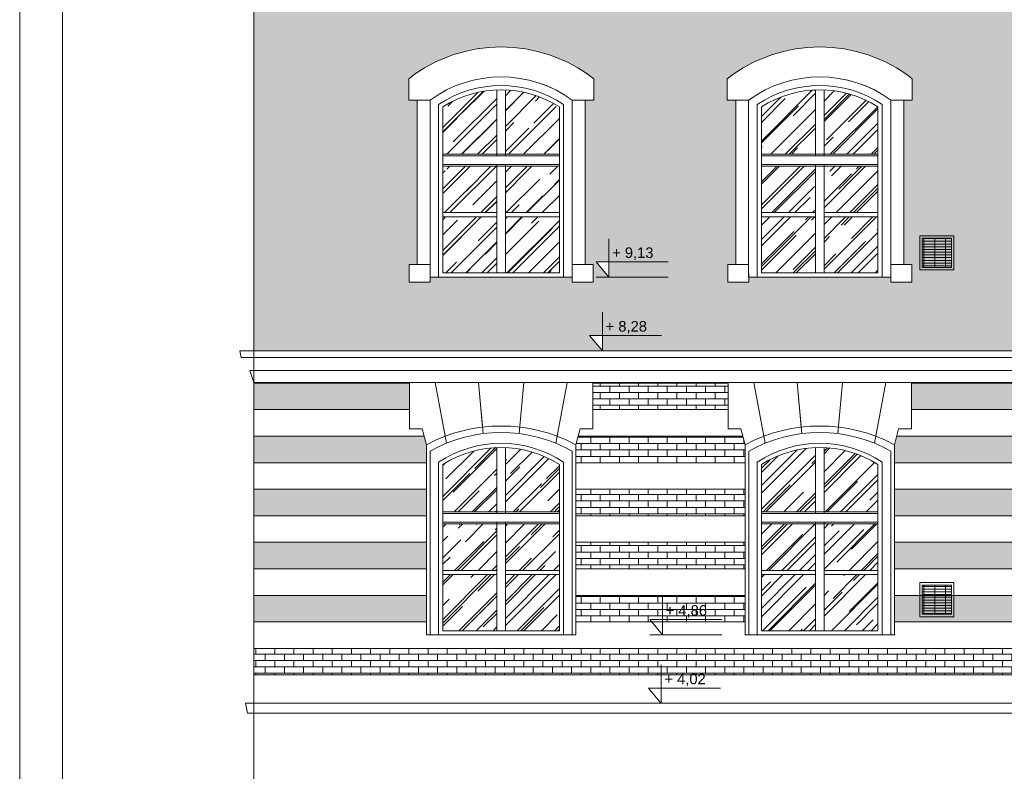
# Model space of a CAD drawing. Header units: millimetres. Extents: x -5254 to 173417, y -28809 to -6400.
# Tile 173 of 256: x 128926 to 130076, y -19463 to -18585. Entities that reach past the tile are written whole.
import ezdxf

# ---------------------------------------------------------------- set-up
doc = ezdxf.new("R2010")
doc.units = ezdxf.units.MM
for name, color, linetype, lineweight in [('mre_cegła', 7, 'Continuous', 5), ('mre_cienkie', 7, 'Continuous', 9), ('mre_drewno', 7, 'Continuous', 9), ('mre_koty', 7, 'Continuous', 13), ('mre_szyby', 7, 'Continuous', 13), ('mre_tabela', 7, 'Continuous', 20), ('mre_wentylacja', 7, 'Continuous', 9), ('mre_ściany', 7, 'Continuous', 20)]:
    doc.layers.add(name, color=color, linetype=linetype, lineweight=lineweight)
doc.styles.add('TABELKA', font='arial.ttf')
pattern_1 = [(0, (103653.629, -20518.6184), (0, 7.451598), []), (90, (103653.629, -20518.618), (-11.176, 7.451598), [7.451598, -7.451598])]
pattern_2 = [(0, (153337.4014, -7934.8488), (0, 3.175), []), (90, (153337.401, -7934.849), (-12.7, 8e-16), [])]

# ---------------------------------------------------------------- blocks, each defined once
blk = doc.blocks.new('KOTA')
at = {"color": 0}
for p, q in [((0, 0), (0, 50)), ((-16.6, 20), (76.8, 20)), ((-16.6, 20), (0, 0))]:
    blk.add_line(p, q, dxfattribs=at)
at = {"color": 0, "style": 'TABELKA', "flags": 4}
blk.add_attdef('POZIOM', (1.4, 25), '', height=13.7, rotation=360, dxfattribs=at)

msp = doc.modelspace()

# ---------------------------------------------------------------- hatches: boundary and pattern name
at = {"layer": 'mre_cegła'}
h = msp.add_hatch(dxfattribs=at)
h.set_pattern_fill('AR-BRSTD', color=256, scale=0.11)
h.set_pattern_definition(pattern_1)
h.paths.add_polyline_path([(130361.99, -18464.55), (129199.99, -18464.55), (129199.99, -18972.05), (129606.8, -18972.05), (129591.89, -18954.05), (129606.8, -18954.05), (129606.8, -18972.05), (130361.99, -18972.05)])
h.paths.add_polyline_path([(129968.58, -18654.19), (129968.58, -18679.16), (129958.58, -18679.16), (129958.58, -18871.05), (129968.08, -18871.05), (129968.08, -18892.05), (129943.58, -18892.05), (129943.58, -18886.05), (129933.49, -18886.05), (129928.49, -18886.05), (129792.49, -18886.05), (129787.58, -18886.05), (129777.58, -18886.05), (129777.58, -18892.05), (129753.08, -18892.05), (129753.08, -18871.05), (129762.58, -18871.05), (129762.58, -18679.16), (129752.58, -18679.16), (129752.58, -18654.19, -0.3438826)], flags=16)
h.paths.add_polyline_path([(129943.49, -18679.09), (129943.49, -18679.16, 0.3266594), (129777.49, -18679.16), (129777.49, -18679.23, -0.3266596)], flags=0)
h.paths.add_polyline_path([(129928.49, -18687.05), (129928.49, -18881.05), (129792.49, -18881.05), (129792.49, -18687.05, -0.2941176)], flags=0)
h.paths.add_polyline_path([(129596.58, -18654.19), (129596.58, -18679.16), (129586.58, -18679.16), (129586.58, -18871.05), (129596.08, -18871.05), (129596.08, -18892.05), (129571.58, -18892.05), (129571.58, -18886.05), (129561.49, -18886.05), (129556.49, -18886.05), (129420.49, -18886.05), (129415.58, -18886.05), (129405.58, -18886.05), (129405.58, -18892.05), (129381.08, -18892.05), (129381.08, -18871.05), (129390.58, -18871.05), (129390.58, -18679.16), (129380.58, -18679.16), (129380.58, -18654.19, -0.3438826)], flags=16)
h.paths.add_polyline_path([(129855.49, -18742.33), (129865.49, -18742.33), (129865.49, -18744.33), (129855.49, -18744.33)], flags=0)
h.paths.add_polyline_path([(129571.49, -18679.16, 0.3266594), (129405.49, -18679.16), (129405.49, -18679.23, -0.3266596), (129571.49, -18679.09)], flags=0)
h.paths.add_polyline_path([(129556.49, -18687.05), (129556.49, -18881.05), (129420.49, -18881.05), (129420.49, -18687.05, -0.2941176)], flags=0)
h.paths.add_polyline_path([(129865.49, -18754.33), (129865.49, -18756.33), (129855.49, -18756.33), (129855.49, -18754.33)], flags=0)
h.paths.add_polyline_path([(129493.49, -18742.33), (129493.49, -18744.33), (129483.49, -18744.33), (129483.49, -18742.33)], flags=0)
h.paths.add_polyline_path([(129493.49, -18754.33), (129493.49, -18756.33), (129483.49, -18756.33), (129483.49, -18754.33)], flags=0)
h.paths.add_polyline_path([(129614.36, -18886.05), (129599.45, -18868.05), (129614.36, -18868.05)], flags=16)
h.paths.add_polyline_path([(130122.58, -18654.19, -0.3438826), (130338.58, -18654.19), (130338.58, -18679.16), (130328.58, -18679.16), (130328.58, -18871.05), (130338.08, -18871.05), (130338.08, -18892.05), (130313.58, -18892.05), (130313.58, -18886.05), (130303.49, -18886.05), (130298.49, -18886.05), (130162.49, -18886.05), (130157.58, -18886.05), (130147.58, -18886.05), (130147.58, -18892.05), (130123.08, -18892.05), (130123.08, -18871.05), (130132.58, -18871.05), (130132.58, -18679.16), (130122.58, -18679.16)], flags=16)
h.paths.add_polyline_path([(130313.49, -18679.09), (130313.49, -18679.16, 0.3266594), (130147.49, -18679.16), (130147.49, -18679.23, -0.3266596)], flags=0)
h.paths.add_polyline_path([(130162.49, -18687.05, -0.2941176), (130298.49, -18687.05), (130298.49, -18881.05), (130162.49, -18881.05)], flags=0)
h.paths.add_polyline_path([(130235.49, -18742.33), (130235.49, -18744.33), (130225.49, -18744.33), (130225.49, -18742.33)], flags=0)
h.paths.add_polyline_path([(130235.49, -18754.33), (130235.49, -18756.33), (130225.49, -18756.33), (130225.49, -18754.33)], flags=0)
h.paths.add_polyline_path([(132107.49, -18464.55), (130923.49, -18464.55), (130923.49, -18972.05), (132107.49, -18972.05)])
h.paths.add_polyline_path([(131185.08, -18654.19), (131185.08, -18679.16), (131175.08, -18679.16), (131175.08, -18871.05), (131184.58, -18871.05), (131184.58, -18892.05), (131160.08, -18892.05), (131160.08, -18886.05), (131149.99, -18886.05), (131144.99, -18886.05), (131008.99, -18886.05), (131004.08, -18886.05), (130994.08, -18886.05), (130994.08, -18892.05), (130969.58, -18892.05), (130969.58, -18871.05), (130979.08, -18871.05), (130979.08, -18679.16), (130969.08, -18679.16), (130969.08, -18654.19, -0.3438826)], flags=16)
h.paths.add_polyline_path([(131159.99, -18679.09), (131159.99, -18679.16, 0.3266594), (130993.99, -18679.16), (130993.99, -18679.23, -0.3266596)], flags=0)
h.paths.add_polyline_path([(131144.99, -18687.05), (131144.99, -18881.05), (131008.99, -18881.05), (131008.99, -18687.05, -0.2941176)], flags=0)
h.paths.add_polyline_path([(131071.99, -18742.33), (131081.99, -18742.33), (131081.99, -18744.33), (131071.99, -18744.33)], flags=0)
h.paths.add_polyline_path([(131081.99, -18754.33), (131081.99, -18756.33), (131071.99, -18756.33), (131071.99, -18754.33)], flags=0)
h.paths.add_polyline_path([(131339.08, -18654.19, -0.3438826), (131555.08, -18654.19), (131555.08, -18679.16), (131545.08, -18679.16), (131545.08, -18871.05), (131554.58, -18871.05), (131554.58, -18892.05), (131530.08, -18892.05), (131530.08, -18886.05), (131519.99, -18886.05), (131514.99, -18886.05), (131378.99, -18886.05), (131374.08, -18886.05), (131364.08, -18886.05), (131364.08, -18892.05), (131339.58, -18892.05), (131339.58, -18871.05), (131349.08, -18871.05), (131349.08, -18679.16), (131339.08, -18679.16)], flags=16)
h.paths.add_polyline_path([(131529.99, -18679.09), (131529.99, -18679.16, 0.3266594), (131363.99, -18679.16), (131363.99, -18679.23, -0.3266596)], flags=0)
h.paths.add_polyline_path([(131378.99, -18687.05, -0.2941176), (131514.99, -18687.05), (131514.99, -18881.05), (131378.99, -18881.05)], flags=0)
h.paths.add_polyline_path([(131451.99, -18742.33), (131451.99, -18744.33), (131441.99, -18744.33), (131441.99, -18742.33)], flags=0)
h.paths.add_polyline_path([(131451.99, -18754.33), (131451.99, -18756.33), (131441.99, -18756.33), (131441.99, -18754.33)], flags=0)
h.paths.add_polyline_path([(131711.08, -18654.19, -0.3438826), (131927.08, -18654.19), (131927.08, -18679.16), (131917.08, -18679.16), (131917.08, -18871.05), (131926.58, -18871.05), (131926.58, -18892.05), (131902.08, -18892.05), (131902.08, -18886.05), (131891.99, -18886.05), (131886.99, -18886.05), (131750.99, -18886.05), (131746.08, -18886.05), (131736.08, -18886.05), (131736.08, -18892.05), (131711.58, -18892.05), (131711.58, -18871.05), (131721.08, -18871.05), (131721.08, -18679.16), (131711.08, -18679.16)], flags=16)
h.paths.add_polyline_path([(131901.99, -18679.09), (131901.99, -18679.16, 0.3266594), (131735.99, -18679.16), (131735.99, -18679.23, -0.3266596)], flags=0)
h.paths.add_polyline_path([(131750.99, -18687.05, -0.2941176), (131886.99, -18687.05), (131886.99, -18881.05), (131750.99, -18881.05)], flags=0)
h.paths.add_polyline_path([(131823.99, -18742.33), (131823.99, -18744.33), (131813.99, -18744.33), (131813.99, -18742.33)], flags=0)
h.paths.add_polyline_path([(131823.99, -18754.33), (131823.99, -18756.33), (131813.99, -18756.33), (131813.99, -18754.33)], flags=0)
h.paths.add_polyline_path([(131937.17, -18865.55), (131952.08, -18865.55), (131952.08, -18883.55)], flags=16)
h.paths.add_polyline_path([(131929.61, -18951.55), (131944.52, -18951.55), (131944.52, -18969.55)], flags=16)
h.paths.add_polyline_path([(132107.49, -17983.88), (130923.49, -17983.88), (130923.49, -18452.55), (132107.49, -18452.55)])
h.paths.add_polyline_path([(131212.5, -18233.78), (131160.08, -18233.78), (131160.08, -18428.62), (131097.08, -18428.62), (131097.08, -18238.78), (131087.08, -18238.78), (131087.08, -18428.62, -0.2566287), (131067.08, -18428.62), (131067.08, -18238.78), (131057.08, -18238.78), (131057.08, -18428.62), (130994.08, -18428.62), (130994.08, -18233.78), (130941.67, -18233.78, -0.552546), (131077.08, -18182.22, -0.552546)], flags=16)
h.paths.add_polyline_path([(131447.08, -18182.22, -0.552546), (131582.5, -18233.78), (131530.08, -18233.78), (131530.08, -18428.62), (131467.08, -18428.62), (131467.08, -18238.78), (131457.08, -18238.78), (131457.08, -18428.62, -0.2566287), (131437.08, -18428.62), (131437.08, -18238.78), (131427.08, -18238.78), (131427.08, -18428.62), (131364.08, -18428.62), (131364.08, -18233.78), (131311.67, -18233.78, -0.552546)], flags=16)
h.paths.add_polyline_path([(131819.08, -18182.22, -0.552546), (131954.5, -18233.78), (131902.08, -18233.78), (131902.08, -18428.62), (131839.08, -18428.62), (131839.08, -18238.78), (131829.08, -18238.78), (131829.08, -18428.62, -0.2566287), (131809.08, -18428.62), (131809.08, -18238.78), (131799.08, -18238.78), (131799.08, -18428.62), (131736.08, -18428.62), (131736.08, -18233.78), (131683.67, -18233.78, -0.552546)], flags=16)
h.paths.add_polyline_path([(131919.54, -18410.62), (131934.44, -18410.62), (131934.44, -18428.62)], flags=16)
h.paths.add_polyline_path([(130361.99, -17983.88), (129199.99, -17983.88), (129199.99, -18452.55), (130361.99, -18452.55), (130361.99, -18233.78), (130313.58, -18233.78), (130313.58, -18428.62), (130250.58, -18428.62), (130250.58, -18238.78), (130240.58, -18238.78), (130240.58, -18428.62, -0.2566287), (130220.58, -18428.62), (130220.58, -18238.78), (130210.58, -18238.78), (130210.58, -18428.62), (130147.58, -18428.62), (130147.58, -18233.78), (130095.17, -18233.78, -0.552546), (130230.58, -18182.22, -0.4987512), (130361.99, -18219.94)])
h.paths.add_polyline_path([(129996, -18233.78), (129943.58, -18233.78), (129943.58, -18428.62), (129880.58, -18428.62), (129880.58, -18238.78), (129870.58, -18238.78), (129870.58, -18428.62, -0.2566287), (129850.58, -18428.62), (129850.58, -18238.78), (129840.58, -18238.78), (129840.58, -18428.62), (129777.58, -18428.62), (129777.58, -18233.78), (129725.17, -18233.78, -0.552546), (129860.58, -18182.22, -0.552546)], flags=16)
h.paths.add_polyline_path([(129624, -18233.78), (129571.58, -18233.78), (129571.58, -18428.62), (129508.58, -18428.62), (129508.58, -18238.78), (129498.58, -18238.78), (129498.58, -18428.62, -0.2566287), (129478.58, -18428.62), (129478.58, -18238.78), (129468.58, -18238.78), (129468.58, -18428.62), (129405.58, -18428.62), (129405.58, -18233.78), (129353.17, -18233.78, -0.552546), (129488.58, -18182.22, -0.552546)], flags=16)
h.paths.add_polyline_path([(129603.94, -18410.62), (129603.94, -18428.62), (129589.04, -18410.62)], flags=16)
h.paths.add_polyline_path([(131614.3, -18436.18), (131679.52, -18436.18), (131679.52, -18414), (131614.3, -18414)], flags=24)
h.paths.add_polyline_path([(131934.49, -18412.25), (131999.7, -18412.25), (131999.7, -18390.07), (131934.49, -18390.07)], flags=24)
h.paths.add_polyline_path([(129283.8, -18436.18), (129349.02, -18436.18), (129349.02, -18414), (129283.8, -18414)], flags=24)
h.paths.add_polyline_path([(129603.99, -18412.25), (129669.2, -18412.25), (129669.2, -18390.07), (129603.99, -18390.07)], flags=24)
h = msp.add_hatch(dxfattribs=at)
h.set_pattern_fill('AR-BRSTD', color=256, scale=0.11)
h.set_pattern_definition(pattern_1)
h.paths.add_polyline_path([(129381.52, -19009.82), (129199.99, -19009.82), (129199.99, -19040.82), (129381.52, -19040.82)])
h.paths.add_polyline_path([(129401.45, -19081.73), (129398.79, -19071.82), (129199.99, -19071.82), (129199.99, -19102.82), (129401.45, -19102.82)])
h.paths.add_polyline_path([(129401.45, -19133.82), (129199.99, -19133.82), (129199.99, -19164.82), (129401.45, -19164.82)])
h.paths.add_polyline_path([(129401.45, -19195.82), (129199.99, -19195.82), (129199.99, -19226.82), (129401.45, -19226.82)])
h.paths.add_polyline_path([(129401.45, -19257.82), (129199.99, -19257.82), (129199.99, -19288.82), (129401.45, -19288.82)])
h.paths.add_polyline_path([(130143.45, -19257.82), (129947.72, -19257.82), (129947.72, -19288.82), (130143.45, -19288.82)])
h.paths.add_polyline_path([(130143.45, -19195.82), (129947.72, -19195.82), (129947.72, -19226.82), (130143.45, -19226.82)])
h.paths.add_polyline_path([(130143.45, -19133.82), (129947.72, -19133.82), (129947.72, -19164.82), (130143.45, -19164.82)])
h.paths.add_polyline_path([(130143.45, -19081.73), (130140.79, -19071.82), (129950.37, -19071.82), (129947.72, -19081.73), (129947.72, -19102.82), (130143.45, -19102.82)])
h.paths.add_polyline_path([(130123.52, -19009.82), (129967.64, -19009.82), (129967.64, -19040.82), (130123.52, -19040.82)])
h.paths.add_polyline_path([(132107.49, -19009.82), (131926.14, -19009.82), (131926.14, -19040.82), (132107.49, -19040.82)])
h.paths.add_polyline_path([(132107.49, -19071.82), (131908.87, -19071.82), (131906.22, -19081.73), (131906.22, -19102.82), (132107.49, -19102.82)])
h.paths.add_polyline_path([(132107.49, -19133.82), (131906.22, -19133.82), (131906.22, -19164.82), (132107.49, -19164.82)])
h.paths.add_polyline_path([(132107.49, -19195.82), (131906.22, -19195.82), (131906.22, -19226.82), (132107.49, -19226.82)])
h.paths.add_polyline_path([(132107.49, -19257.82), (131906.22, -19257.82), (131906.22, -19288.82), (132107.49, -19288.82)])
h.paths.add_polyline_path([(132107.49, -19319.82), (130923.49, -19319.82), (130923.49, -19350.82), (132107.49, -19350.82)])
h.paths.add_polyline_path([(131731.95, -19257.82), (131534.22, -19257.82), (131534.22, -19288.82), (131731.95, -19288.82)])
h.paths.add_polyline_path([(131731.95, -19195.82), (131534.22, -19195.82), (131534.22, -19226.82), (131731.95, -19226.82)])
h.paths.add_polyline_path([(131731.95, -19133.82), (131534.22, -19133.82), (131534.22, -19164.82), (131731.95, -19164.82)])
h.paths.add_polyline_path([(131731.95, -19081.73), (131729.29, -19071.82), (131536.87, -19071.82), (131534.22, -19081.73), (131534.22, -19102.82), (131731.95, -19102.82)])
h.paths.add_polyline_path([(131712.02, -19009.82), (131554.14, -19009.82), (131554.14, -19040.82), (131712.02, -19040.82)])
h.paths.add_polyline_path([(131340.02, -19009.82), (131184.14, -19009.82), (131184.14, -19040.82), (131340.02, -19040.82)])
h.paths.add_polyline_path([(131359.95, -19081.73), (131357.29, -19071.82), (131166.87, -19071.82), (131164.22, -19081.73), (131164.22, -19102.82), (131359.95, -19102.82)])
h.paths.add_polyline_path([(131359.95, -19133.82), (131164.22, -19133.82), (131164.22, -19164.82), (131359.95, -19164.82)])
h.paths.add_polyline_path([(131359.95, -19195.82), (131164.22, -19195.82), (131164.22, -19226.82), (131359.95, -19226.82)])
h.paths.add_polyline_path([(131359.95, -19257.82), (131164.22, -19257.82), (131164.22, -19288.82), (131359.95, -19288.82)])
h.paths.add_polyline_path([(130989.95, -19257.82), (130923.49, -19257.82), (130923.49, -19288.82), (130989.95, -19288.82)])
h.paths.add_polyline_path([(130989.95, -19195.82), (130923.49, -19195.82), (130923.49, -19226.82), (130989.95, -19226.82)])
h.paths.add_polyline_path([(130989.95, -19133.82), (130923.49, -19133.82), (130923.49, -19164.82), (130989.95, -19164.82)])
h.paths.add_polyline_path([(130989.95, -19081.73), (130987.29, -19071.82), (130923.49, -19071.82), (130923.49, -19102.82), (130989.95, -19102.82)])
h.paths.add_polyline_path([(130970.02, -19009.82), (130923.49, -19009.82), (130923.49, -19040.82), (130970.02, -19040.82)])
h.paths.add_polyline_path([(130908.49, -19009.82), (130903.49, -19009.82), (130903.49, -19040.82), (130908.49, -19040.82)])
h.paths.add_polyline_path([(130908.49, -19071.82), (130903.49, -19071.82), (130903.49, -19102.82), (130908.49, -19102.82)])
h.paths.add_polyline_path([(130908.49, -19133.82), (130903.49, -19133.82), (130903.49, -19164.82), (130908.49, -19164.82)])
h.paths.add_polyline_path([(130908.49, -19195.82), (130903.49, -19195.82), (130903.49, -19226.82), (130908.49, -19226.82)])
h.paths.add_polyline_path([(130908.49, -19257.82), (130903.49, -19257.82), (130903.49, -19288.82), (130908.49, -19288.82)])
h.paths.add_polyline_path([(130908.49, -19319.82), (130903.49, -19319.82), (130903.49, -19350.82), (130908.49, -19350.82)])
h.paths.add_polyline_path([(130361.99, -19257.82), (130317.72, -19257.82), (130317.72, -19288.82), (130361.99, -19288.82)])
h.paths.add_polyline_path([(130381.99, -19257.82), (130376.99, -19257.82), (130376.99, -19288.82), (130381.99, -19288.82)])
h = msp.add_hatch(dxfattribs=at)
h.set_pattern_fill('AR-BRSTD', color=256, scale=0.11)
h.set_pattern_definition(pattern_1)
h.paths.add_polyline_path([(129753.52, -19009.82), (129595.64, -19009.82), (129595.64, -19040.82), (129753.52, -19040.82)])
h.paths.add_polyline_path([(129773.45, -19081.73), (129770.79, -19071.82), (129578.37, -19071.82), (129575.72, -19081.73), (129575.72, -19102.82), (129773.45, -19102.82)])
h.paths.add_polyline_path([(129773.45, -19133.82), (129575.72, -19133.82), (129575.72, -19164.82), (129773.45, -19164.82)])
h.paths.add_polyline_path([(129773.45, -19195.82), (129575.72, -19195.82), (129575.72, -19226.82), (129773.45, -19226.82)])
h.paths.add_polyline_path([(129773.45, -19257.82), (129575.72, -19257.82), (129575.72, -19288.82), (129664.3, -19288.82), (129662, -19286.05), (129676.91, -19286.05), (129676.91, -19288.82), (129773.45, -19288.82)])
h.paths.add_polyline_path([(130361.99, -19319.82), (129199.99, -19319.82), (129199.99, -19350.82), (130361.99, -19350.82)])
h.paths.add_polyline_path([(129675.47, -19367.68), (129731.12, -19367.68), (129731.12, -19345.5), (129675.47, -19345.5)], flags=9)
at = {"layer": 'mre_szyby'}
h = msp.add_hatch(dxfattribs=at)
h.set_pattern_fill('AR-RROOF', color=256, angle=45)
h.set_pattern_definition([(45, (103653.63, -20518.618), (21.552615, 57.47364), [381, -50.8, 127, -25.4]), (45, (103668.536, -20485.75), (-41.847994, 5.92697), [76.2, -8.382, 152.4, -19.05]), (45, (103647.343, -20494.372), (81.36112, 105.428207), [203.2, -35.56, 101.6, -25.4])])
h.paths.add_polyline_path([(129468.58, -18224.98, 0.4761905), (129405.58, -18224.98), (129405.58, -18252.5), (129468.58, -18252.5)])
h.paths.add_polyline_path([(129468.58, -18257.5), (129405.58, -18257.5), (129405.58, -18339.79), (129468.58, -18339.79)])
h.paths.add_polyline_path([(129468.58, -18344.79), (129405.58, -18344.79), (129405.58, -18428.62), (129468.58, -18428.62)])
h.paths.add_polyline_path([(129571.58, -18344.79), (129508.58, -18344.79), (129508.58, -18428.62), (129571.58, -18428.62)])
h.paths.add_polyline_path([(129571.58, -18257.5), (129508.58, -18257.5), (129508.58, -18339.79), (129571.58, -18339.79)])
h.paths.add_polyline_path([(129571.58, -18224.98, 0.4761905), (129508.58, -18224.98), (129508.58, -18252.5), (129571.58, -18252.5)])
h.paths.add_polyline_path([(129840.58, -18224.98, 0.4761905), (129777.58, -18224.98), (129777.58, -18252.5), (129840.58, -18252.5)])
h.paths.add_polyline_path([(129840.58, -18257.5), (129777.58, -18257.5), (129777.58, -18339.79), (129840.58, -18339.79)])
h.paths.add_polyline_path([(129840.58, -18344.79), (129777.58, -18344.79), (129777.58, -18428.62), (129840.58, -18428.62)])
h.paths.add_polyline_path([(129943.58, -18344.79), (129880.58, -18344.79), (129880.58, -18428.62), (129943.58, -18428.62)])
h.paths.add_polyline_path([(129943.58, -18257.5), (129880.58, -18257.5), (129880.58, -18339.79), (129943.58, -18339.79)])
h.paths.add_polyline_path([(129880.58, -18224.98), (129880.58, -18252.5), (129943.58, -18252.5), (129943.58, -18224.98, 0.4761905)])
h.paths.add_polyline_path([(130313.58, -18224.98, 0.4761905), (130250.58, -18224.98), (130250.58, -18252.5), (130313.58, -18252.5)])
h.paths.add_polyline_path([(130210.58, -18224.98, 0.4761905), (130147.58, -18224.98), (130147.58, -18252.5), (130210.58, -18252.5)])
h.paths.add_polyline_path([(130210.58, -18257.5), (130147.58, -18257.5), (130147.58, -18339.79), (130210.58, -18339.79)])
h.paths.add_polyline_path([(130313.58, -18257.5), (130250.58, -18257.5), (130250.58, -18339.79), (130313.58, -18339.79)])
h.paths.add_polyline_path([(130210.58, -18344.79), (130147.58, -18344.79), (130147.58, -18428.62), (130210.58, -18428.62)])
h.paths.add_polyline_path([(130313.58, -18344.79), (130250.58, -18344.79), (130250.58, -18428.62), (130313.58, -18428.62)])
h.paths.add_polyline_path([(129556.49, -18687.05, 0.1338619), (129493.49, -18667.15), (129493.49, -18742.33), (129556.49, -18742.33)])
h.paths.add_polyline_path([(129483.49, -18667.15, 0.1338619), (129420.49, -18687.05), (129420.49, -18742.33), (129483.49, -18742.33)])
h.paths.add_polyline_path([(129483.49, -18756.33), (129420.49, -18756.33), (129420.49, -18810.61), (129483.49, -18810.61)])
h.paths.add_polyline_path([(129483.49, -18829.63), (129483.49, -18815.61), (129420.49, -18815.61), (129420.49, -18881.05), (129483.49, -18881.05)])
h.paths.add_polyline_path([(129556.49, -18815.61), (129493.49, -18815.61), (129493.49, -18829.63), (129493.49, -18881.05), (129556.49, -18881.05)])
h.paths.add_polyline_path([(129556.49, -18756.33), (129493.49, -18756.33), (129493.49, -18810.61), (129556.49, -18810.61)])
h.paths.add_polyline_path([(129928.49, -18687.05, 0.1338619), (129865.49, -18667.15), (129865.49, -18742.33), (129928.49, -18742.33)])
h.paths.add_polyline_path([(129855.49, -18667.15, 0.1338619), (129792.49, -18687.05), (129792.49, -18742.33), (129855.49, -18742.33)])
h.paths.add_polyline_path([(129855.49, -18756.33), (129792.49, -18756.33), (129792.49, -18810.61), (129855.49, -18810.61)])
h.paths.add_polyline_path([(129928.49, -18756.33), (129865.49, -18756.33), (129865.49, -18810.61), (129928.49, -18810.61)])
h.paths.add_polyline_path([(129855.49, -18829.63), (129855.49, -18815.61), (129792.49, -18815.61), (129792.49, -18881.05), (129855.49, -18881.05)])
h.paths.add_polyline_path([(129928.49, -18815.61), (129865.49, -18815.61), (129865.49, -18829.63), (129865.49, -18881.05), (129928.49, -18881.05)])
h.paths.add_polyline_path([(130225.49, -18667.15, 0.1338619), (130162.49, -18687.05), (130162.49, -18742.33), (130225.49, -18742.33)])
h.paths.add_polyline_path([(130298.49, -18687.05, 0.1338619), (130235.49, -18667.15), (130235.49, -18742.33), (130298.49, -18742.33)])
h.paths.add_polyline_path([(130225.49, -18756.33), (130162.49, -18756.33), (130162.49, -18810.61), (130225.49, -18810.61)])
h.paths.add_polyline_path([(130298.49, -18756.33), (130235.49, -18756.33), (130235.49, -18810.61), (130298.49, -18810.61)])
h.paths.add_polyline_path([(130225.49, -18829.63), (130225.49, -18815.61), (130162.49, -18815.61), (130162.49, -18881.05), (130225.49, -18881.05)])
h.paths.add_polyline_path([(130298.49, -18815.61), (130235.49, -18815.61), (130235.49, -18829.63), (130235.49, -18881.05), (130298.49, -18881.05)])
h.paths.add_polyline_path([(129483.49, -19085.15, 0.1338619), (129420.49, -19105.05), (129420.49, -19160.33), (129483.49, -19160.33)])
h.paths.add_polyline_path([(129556.49, -19105.05, 0.1338619), (129493.49, -19085.15), (129493.49, -19160.33), (129556.49, -19160.33)])
h.paths.add_polyline_path([(129483.49, -19174.33), (129420.49, -19174.33), (129420.49, -19228.61), (129483.49, -19228.61)])
h.paths.add_polyline_path([(129556.49, -19174.33), (129493.49, -19174.33), (129493.49, -19228.61), (129556.49, -19228.61)])
h.paths.add_polyline_path([(129483.49, -19247.63), (129483.49, -19233.61), (129420.49, -19233.61), (129420.49, -19299.05), (129483.49, -19299.05)])
h.paths.add_polyline_path([(129556.49, -19233.61), (129493.49, -19233.61), (129493.49, -19247.63), (129493.49, -19299.05), (129556.49, -19299.05)])
h.paths.add_polyline_path([(129855.49, -19085.15, 0.1338619), (129792.49, -19105.05), (129792.49, -19160.33), (129855.49, -19160.33)])
h.paths.add_polyline_path([(129928.49, -19105.05, 0.1338619), (129865.49, -19085.15), (129865.49, -19160.33), (129928.49, -19160.33)])
h.paths.add_polyline_path([(129855.49, -19174.33), (129792.49, -19174.33), (129792.49, -19228.61), (129855.49, -19228.61)])
h.paths.add_polyline_path([(129928.49, -19174.33), (129865.49, -19174.33), (129865.49, -19228.61), (129928.49, -19228.61)])
h.paths.add_polyline_path([(129855.49, -19247.63), (129855.49, -19233.61), (129792.49, -19233.61), (129792.49, -19299.05), (129855.49, -19299.05)])
h.paths.add_polyline_path([(129928.49, -19233.61), (129865.49, -19233.61), (129865.49, -19247.63), (129865.49, -19299.05), (129928.49, -19299.05)])
h.paths.add_polyline_path([(130225.49, -19085.15, 0.1338619), (130162.49, -19105.05), (130162.49, -19160.33), (130225.49, -19160.33)])
h.paths.add_polyline_path([(130298.49, -19105.05, 0.1338619), (130235.49, -19085.15), (130235.49, -19160.33), (130298.49, -19160.33)])
h.paths.add_polyline_path([(130225.49, -19174.33), (130162.49, -19174.33), (130162.49, -19228.61), (130225.49, -19228.61)])
h.paths.add_polyline_path([(130298.49, -19174.33), (130235.49, -19174.33), (130235.49, -19228.61), (130298.49, -19228.61)])
h.paths.add_polyline_path([(130225.49, -19247.63), (130225.49, -19233.61), (130162.49, -19233.61), (130162.49, -19299.05), (130225.49, -19299.05)])
h.paths.add_polyline_path([(130298.49, -19233.61), (130235.49, -19233.61), (130235.49, -19247.63), (130235.49, -19299.05), (130298.49, -19299.05)])
h.paths.add_polyline_path([(129483.49, -19504.18, 0.1539387), (129430.49, -19524.05), (129430.49, -19579.33), (129483.49, -19579.33)])
h.paths.add_polyline_path([(129546.49, -19524.05, 0.1539387), (129493.49, -19504.18), (129493.49, -19579.33), (129546.49, -19579.33)])
h.paths.add_polyline_path([(129483.49, -19593.33), (129430.49, -19593.33), (129430.49, -19647.61), (129483.49, -19647.61)])
h.paths.add_polyline_path([(129546.49, -19593.33), (129493.49, -19593.33), (129493.49, -19647.61), (129546.49, -19647.61)])
h.paths.add_polyline_path([(129483.49, -19666.63), (129483.49, -19652.61), (129430.49, -19652.61), (129430.49, -19718.05), (129483.49, -19718.05)])
h.paths.add_polyline_path([(129546.49, -19652.61), (129493.49, -19652.61), (129493.49, -19666.63), (129493.49, -19718.05), (129546.49, -19718.05)])
h.paths.add_polyline_path([(129855.49, -19504.18, 0.1539387), (129802.49, -19524.05), (129802.49, -19579.33), (129855.49, -19579.33)])
h.paths.add_polyline_path([(129918.49, -19524.05, 0.1539387), (129865.49, -19504.18), (129865.49, -19579.33), (129918.49, -19579.33)])
h.paths.add_polyline_path([(129855.49, -19593.33), (129802.49, -19593.33), (129802.49, -19647.61), (129855.49, -19647.61)])
h.paths.add_polyline_path([(129918.49, -19593.33), (129865.49, -19593.33), (129865.49, -19647.61), (129918.49, -19647.61)])
h.paths.add_polyline_path([(129855.49, -19666.63), (129855.49, -19652.61), (129802.49, -19652.61), (129802.49, -19718.05), (129855.49, -19718.05)])
h.paths.add_polyline_path([(129918.49, -19652.61), (129865.49, -19652.61), (129865.49, -19666.63), (129865.49, -19718.05), (129918.49, -19718.05)])
h.paths.add_polyline_path([(130225.49, -19504.18, 0.1539387), (130172.49, -19524.05), (130172.49, -19579.33), (130225.49, -19579.33)])
h.paths.add_polyline_path([(130288.49, -19524.05, 0.1539387), (130235.49, -19504.18), (130235.49, -19579.33), (130288.49, -19579.33)])
h.paths.add_polyline_path([(130225.49, -19593.33), (130172.49, -19593.33), (130172.49, -19647.61), (130225.49, -19647.61)])
h.paths.add_polyline_path([(130288.49, -19593.33), (130235.49, -19593.33), (130235.49, -19647.61), (130288.49, -19647.61)])
h.paths.add_polyline_path([(130225.49, -19666.63), (130225.49, -19652.61), (130172.49, -19652.61), (130172.49, -19718.05), (130225.49, -19718.05)])
h.paths.add_polyline_path([(130288.49, -19652.61), (130235.49, -19652.61), (130235.49, -19666.63), (130235.49, -19718.05), (130288.49, -19718.05)])
h.paths.add_polyline_path([(131134.99, -19652.61), (131081.99, -19652.61), (131081.99, -19666.63), (131081.99, -19718.05), (131134.99, -19718.05)])
h.paths.add_polyline_path([(131071.99, -19666.63), (131071.99, -19652.61), (131018.99, -19652.61), (131018.99, -19718.05), (131071.99, -19718.05)])
h.paths.add_polyline_path([(131071.99, -19593.33), (131018.99, -19593.33), (131018.99, -19647.61), (131071.99, -19647.61)])
h.paths.add_polyline_path([(131134.99, -19593.33), (131081.99, -19593.33), (131081.99, -19647.61), (131134.99, -19647.61)])
h.paths.add_polyline_path([(131134.99, -19524.05, 0.1539387), (131081.99, -19504.18), (131081.99, -19579.33), (131134.99, -19579.33)])
h.paths.add_polyline_path([(131071.99, -19504.18, 0.1539387), (131018.99, -19524.05), (131018.99, -19579.33), (131071.99, -19579.33)])
at = {"layer": 'mre_wentylacja'}
h = msp.add_hatch(dxfattribs=at)
h.set_pattern_fill('GRATE', color=256, scale=4)
h.set_pattern_definition(pattern_2)
h.paths.add_polyline_path([(130014.19, -18840.58), (129980.19, -18840.58), (129980.19, -18874.58), (130014.19, -18874.58)])
h = msp.add_hatch(dxfattribs=at)
h.set_pattern_fill('GRATE', color=256, scale=4)
h.set_pattern_definition(pattern_2)
h.paths.add_polyline_path([(130014.19, -19245.95), (129980.19, -19245.95), (129980.19, -19279.95), (130014.19, -19279.95)])

# ---------------------------------------------------------------- linework, layer by layer
at = {"layer": 'mre_cegła'}
for p, q in [((129381.52, -19009.82), (129199.99, -19009.82)), ((129753.52, -19009.82), (129595.64, -19009.82)), ((130361.99, -19009.82), (129967.64, -19009.82)), ((129381.52, -19040.82), (129199.99, -19040.82)), ((129753.52, -19040.82), (129595.64, -19040.82)), ((130123.52, -19040.82), (129967.64, -19040.82)), ((129398.79, -19071.82), (129199.99, -19071.82)), ((129770.79, -19071.82), (129578.37, -19071.82)), ((130140.79, -19071.82), (129950.37, -19071.82)), ((129401.45, -19102.82), (129199.99, -19102.82)), ((129773.45, -19102.82), (129575.72, -19102.82)), ((130143.45, -19102.82), (129947.72, -19102.82)), ((129401.45, -19133.82), (129199.99, -19133.82)), ((129773.45, -19133.82), (129575.72, -19133.82)), ((130143.45, -19133.82), (129947.72, -19133.82)), ((129401.45, -19164.82), (129199.99, -19164.82)), ((129773.45, -19164.82), (129575.72, -19164.82)), ((130143.45, -19164.82), (129947.72, -19164.82)), ((129401.45, -19195.82), (129199.99, -19195.82)), ((129773.45, -19195.82), (129575.72, -19195.82)), ((130143.45, -19195.82), (129947.72, -19195.82)), ((129401.45, -19226.82), (129199.99, -19226.82)), ((129773.45, -19226.82), (129575.72, -19226.82)), ((130143.45, -19226.82), (129947.72, -19226.82)), ((129401.45, -19257.82), (129199.99, -19257.82)), ((129773.45, -19257.82), (129575.72, -19257.82)), ((130143.45, -19257.82), (129947.72, -19257.82)), ((129401.45, -19288.82), (129199.99, -19288.82)), ((129773.45, -19288.82), (129575.72, -19288.82)), ((130143.45, -19288.82), (129947.72, -19288.82)), ((130361.99, -19319.82), (129199.99, -19319.82)), ((130361.99, -19350.82), (129199.99, -19350.82))]:
    msp.add_line(p, q, dxfattribs=at)
at = {"layer": 'mre_cienkie'}
for p, q in [((129683.47, -18886.05), (129599.45, -18886.05)), ((129662, -19304.05), (129746.02, -19304.05))]:
    msp.add_line(p, q, dxfattribs=at)
for points in [[(129380.58, -18679.16), (129380.58, -18654.19)], [(129596.58, -18679.16), (129596.58, -18654.19)], [(129752.58, -18679.16), (129752.58, -18654.19)], [(129968.58, -18679.16), (129968.58, -18654.19)], [(129405.58, -18679.16), (129380.58, -18679.16)], [(129390.58, -18871.05), (129390.58, -18679.16)], [(129405.49, -18881.05), (129405.49, -18679.16)], [(129571.49, -18881.05), (129571.49, -18679.16)], [(129571.58, -18679.16), (129596.58, -18679.16)], [(129586.58, -18871.05), (129586.58, -18679.16)], [(129777.58, -18679.16), (129752.58, -18679.16)], [(129762.58, -18871.05), (129762.58, -18679.16)], [(129777.49, -18881.05), (129777.49, -18679.16)], [(129943.49, -18881.05), (129943.49, -18679.16)], [(129943.58, -18679.16), (129968.58, -18679.16)], [(129958.58, -18871.05), (129958.58, -18679.16)], [(129405.58, -18881.55), (129405.58, -18892.05), (129381.08, -18892.05), (129381.08, -18871.05)], [(129381.08, -18871.05), (129405.58, -18871.05)], [(129571.58, -18881.55), (129571.58, -18892.05), (129596.08, -18892.05), (129596.08, -18871.05)], [(129596.08, -18871.05), (129571.58, -18871.05)], [(129777.58, -18881.55), (129777.58, -18892.05), (129753.08, -18892.05), (129753.08, -18871.05)], [(129753.08, -18871.05), (129777.58, -18871.05)], [(129943.58, -18881.55), (129943.58, -18892.05), (129968.08, -18892.05), (129968.08, -18871.05)], [(129968.08, -18871.05), (129943.58, -18871.05)], [(129415.58, -18886.05), (129405.49, -18886.05), (129405.49, -18881.05)], [(129561.49, -18886.05), (129571.49, -18886.05), (129571.49, -18881.05)], [(129787.58, -18886.05), (129777.49, -18886.05), (129777.49, -18881.05)], [(129933.49, -18886.05), (129943.49, -18886.05), (129943.49, -18881.05)], [(130361.99, -18972.05), (129183.35, -18972.05)], [(129184.99, -18980.05), (129183.35, -18972.05)], [(129184.99, -18980.05), (130361.99, -18980.05)], [(129199.99, -19009.05), (129194.99, -18995.05), (129199.99, -18995.05)], [(129199.99, -18995.05), (130361.99, -18995.05)], [(129199.99, -19009.05), (130361.99, -19009.05)], [(129381.52, -19063.35), (129381.52, -19009.05)], [(129423.23, -19071.87), (129411.55, -19009.05)], [(129424.74, -19079.99), (129411.55, -19009.05)], [(129466.8, -19061.24), (129462.14, -19009.05)], [(129467.47, -19068.7), (129462.14, -19009.05)], [(129509.7, -19068.7), (129515.03, -19009.05)], [(129552.42, -19079.99), (129565.62, -19009.05)], [(129595.64, -19063.35), (129595.64, -19009.05)], [(129753.52, -19063.35), (129753.52, -19009.05)], [(129795.23, -19071.87), (129783.55, -19009.05)], [(129796.74, -19079.99), (129783.55, -19009.05)], [(129838.8, -19061.24), (129834.14, -19009.05)], [(129839.47, -19068.7), (129834.14, -19009.05)], [(129881.7, -19068.7), (129887.03, -19009.05)], [(129924.42, -19079.99), (129937.62, -19009.05)], [(129967.64, -19063.35), (129967.64, -19009.05)], [(129396.52, -19063.35), (129381.52, -19063.35)], [(129401.45, -19081.73), (129396.52, -19063.35)], [(129575.72, -19081.73), (129580.64, -19063.35)], [(129575.72, -19081.73), (129580.64, -19063.35)], [(129580.64, -19063.35), (129595.64, -19063.35)], [(129768.52, -19063.35), (129753.52, -19063.35)], [(129773.45, -19081.73), (129768.52, -19063.35)], [(129947.72, -19081.73), (129952.64, -19063.35)], [(129947.72, -19081.73), (129952.64, -19063.35)], [(129952.64, -19063.35), (129967.64, -19063.35)], [(129401.45, -19299.05), (129401.45, -19081.73)], [(129575.72, -19299.05), (129575.72, -19081.73)], [(129773.45, -19299.05), (129773.45, -19081.73)], [(129947.72, -19299.05), (129947.72, -19081.73)], [(129405.58, -19299.05), (129405.58, -19089.35)], [(129571.58, -19299.05), (129571.58, -19089.35)], [(129777.58, -19299.05), (129777.58, -19089.35)], [(129943.58, -19299.05), (129943.58, -19089.35)], [(129401.45, -19304.05), (129401.45, -19299.05)], [(129415.58, -19304.05), (129405.58, -19304.05), (129405.58, -19299.05)], [(129561.49, -19304.05), (129571.58, -19304.05), (129571.58, -19299.05)], [(129575.72, -19304.05), (129575.72, -19299.05)], [(129773.45, -19304.05), (129773.45, -19299.05)], [(129787.58, -19304.05), (129777.58, -19304.05), (129777.58, -19299.05)], [(129933.49, -19304.05), (129943.58, -19304.05), (129943.58, -19299.05)], [(129947.72, -19304.05), (129947.72, -19299.05)], [(129405.58, -19304.05), (129401.45, -19304.05)], [(129571.58, -19304.05), (129575.72, -19304.05)], [(129777.58, -19304.05), (129773.45, -19304.05)], [(129943.58, -19304.05), (129947.72, -19304.05)], [(129206.63, -19383.85), (129189.99, -19383.85)], [(129192.4, -19395.58), (129189.99, -19383.85)], [(129206.63, -19383.85), (130361.99, -19383.85)], [(129206.63, -19395.58), (129192.4, -19395.58)], [(129206.63, -19395.58), (130361.99, -19395.58)]]:
    msp.add_lwpolyline(points, dxfattribs=at)
for centre, radius, start, end in [((129488.58, -18792.65), 175.6, 52.0456, 127.9544), ((129860.58, -18792.65), 175.6, 52.0456, 127.9544), ((129488.49, -18792.65), 140.6, 53.81977, 126.18023), ((129488.58, -18792.65), 140.6, 53.81977, 126.18023), ((129860.49, -18792.65), 140.6, 53.81977, 126.18023), ((129860.58, -18792.65), 140.6, 53.81977, 126.18023), ((129488.58, -19245.13), 185.18, 61.93087, 118.06913), ((129488.58, -19235.09), 167.72, 60.3389, 119.6611), ((129860.58, -19245.13), 185.18, 61.93087, 118.06913), ((129860.58, -19235.09), 167.72, 60.3389, 119.6611)]:
    msp.add_arc(centre, radius, start, end, dxfattribs=at)
at = {"layer": 'mre_drewno'}
for points in [[(129483.49, -18744.33), (129483.49, -18667.15)], [(129493.49, -18744.33), (129493.49, -18667.15)], [(129855.49, -18744.33), (129855.49, -18667.15)], [(129865.49, -18744.33), (129865.49, -18667.15)], [(129415.49, -18687.05), (129415.49, -18684.35)], [(129415.49, -18881.05), (129415.49, -18687.05)], [(129420.49, -18881.05), (129420.49, -18687.05)], [(129556.49, -18881.05), (129556.49, -18687.05)], [(129561.49, -18687.05), (129561.49, -18684.35)], [(129561.49, -18881.05), (129561.49, -18687.05)], [(129787.49, -18687.05), (129787.49, -18684.35)], [(129787.49, -18881.05), (129787.49, -18687.05)], [(129792.49, -18881.05), (129792.49, -18687.05)], [(129928.49, -18881.05), (129928.49, -18687.05)], [(129933.49, -18687.05), (129933.49, -18684.35)], [(129933.49, -18881.05), (129933.49, -18687.05)], [(129556.49, -18742.33), (129420.49, -18742.33)], [(129556.49, -18744.33), (129420.49, -18744.33)], [(129928.49, -18742.33), (129792.49, -18742.33)], [(129928.49, -18744.33), (129792.49, -18744.33)], [(129556.49, -18754.33), (129420.49, -18754.33)], [(129556.49, -18756.33), (129420.49, -18756.33)], [(129483.49, -18829.63), (129483.49, -18754.33)], [(129493.49, -18829.63), (129493.49, -18754.33)], [(129928.49, -18754.33), (129792.49, -18754.33)], [(129928.49, -18756.33), (129792.49, -18756.33)], [(129855.49, -18829.63), (129855.49, -18754.33)], [(129865.49, -18829.63), (129865.49, -18754.33)], [(129483.49, -18810.61), (129420.49, -18810.61)], [(129483.49, -18815.61), (129420.49, -18815.61)], [(129556.49, -18810.61), (129493.49, -18810.61)], [(129556.49, -18815.61), (129493.49, -18815.61)], [(129855.49, -18810.61), (129792.49, -18810.61)], [(129855.49, -18815.61), (129792.49, -18815.61)], [(129928.49, -18810.61), (129865.49, -18810.61)], [(129928.49, -18815.61), (129865.49, -18815.61)], [(129483.49, -18881.05), (129483.49, -18829.63)], [(129493.49, -18881.05), (129493.49, -18829.63)], [(129855.49, -18881.05), (129855.49, -18829.63)], [(129865.49, -18881.05), (129865.49, -18829.63)], [(129420.49, -18886.05), (129415.58, -18886.05), (129415.49, -18881.05)], [(129556.49, -18881.05), (129420.49, -18881.05)], [(129556.49, -18886.05), (129420.49, -18886.05)], [(129554.28, -18886.05), (129422.7, -18886.05)], [(129556.49, -18886.05), (129561.49, -18886.05), (129561.49, -18881.05)], [(129792.49, -18886.05), (129787.58, -18886.05), (129787.49, -18881.05)], [(129928.49, -18881.05), (129792.49, -18881.05)], [(129928.49, -18886.05), (129792.49, -18886.05)], [(129926.28, -18886.05), (129794.7, -18886.05)], [(129928.49, -18886.05), (129933.49, -18886.05), (129933.49, -18881.05)], [(129483.49, -19162.33), (129483.49, -19085.15)], [(129493.49, -19162.33), (129493.49, -19085.15)], [(129855.49, -19162.33), (129855.49, -19085.15)], [(129865.49, -19162.33), (129865.49, -19085.15)], [(129415.49, -19105.05), (129415.49, -19102.35)], [(129415.49, -19299.05), (129415.49, -19105.05)], [(129420.49, -19299.05), (129420.49, -19105.05)], [(129556.49, -19299.05), (129556.49, -19105.05)], [(129561.49, -19105.05), (129561.49, -19102.35)], [(129561.49, -19299.05), (129561.49, -19105.05)], [(129787.49, -19105.05), (129787.49, -19102.35)], [(129787.49, -19299.05), (129787.49, -19105.05)], [(129792.49, -19299.05), (129792.49, -19105.05)], [(129928.49, -19299.05), (129928.49, -19105.05)], [(129933.49, -19105.05), (129933.49, -19102.35)], [(129933.49, -19299.05), (129933.49, -19105.05)], [(129556.49, -19160.33), (129420.49, -19160.33)], [(129556.49, -19162.33), (129420.49, -19162.33)], [(129928.49, -19160.33), (129792.49, -19160.33)], [(129928.49, -19162.33), (129792.49, -19162.33)], [(129556.49, -19172.33), (129420.49, -19172.33)], [(129556.49, -19174.33), (129420.49, -19174.33)], [(129483.49, -19247.63), (129483.49, -19172.33)], [(129493.49, -19247.63), (129493.49, -19172.33)], [(129928.49, -19172.33), (129792.49, -19172.33)], [(129928.49, -19174.33), (129792.49, -19174.33)], [(129855.49, -19247.63), (129855.49, -19172.33)], [(129865.49, -19247.63), (129865.49, -19172.33)], [(129483.49, -19228.61), (129420.49, -19228.61)], [(129556.49, -19228.61), (129493.49, -19228.61)], [(129855.49, -19228.61), (129792.49, -19228.61)], [(129928.49, -19228.61), (129865.49, -19228.61)], [(129483.49, -19233.61), (129420.49, -19233.61)], [(129556.49, -19233.61), (129493.49, -19233.61)], [(129855.49, -19233.61), (129792.49, -19233.61)], [(129928.49, -19233.61), (129865.49, -19233.61)], [(129483.49, -19299.05), (129483.49, -19247.63)], [(129493.49, -19299.05), (129493.49, -19247.63)], [(129855.49, -19299.05), (129855.49, -19247.63)], [(129865.49, -19299.05), (129865.49, -19247.63)], [(129420.49, -19304.05), (129415.58, -19304.05), (129415.49, -19299.05)], [(129556.49, -19299.05), (129420.49, -19299.05)], [(129556.49, -19304.05), (129561.49, -19304.05), (129561.49, -19299.05)], [(129792.49, -19304.05), (129787.58, -19304.05), (129787.49, -19299.05)], [(129928.49, -19299.05), (129792.49, -19299.05)], [(129928.49, -19304.05), (129933.49, -19304.05), (129933.49, -19299.05)], [(129556.49, -19304.05), (129420.49, -19304.05)], [(129554.28, -19304.05), (129422.7, -19304.05)], [(129928.49, -19304.05), (129792.49, -19304.05)], [(129926.28, -19304.05), (129794.7, -19304.05)]]:
    msp.add_lwpolyline(points, dxfattribs=at)
for centre, radius, start, end in [((129488.49, -18792.65), 130.6, 56.01619, 123.98381), ((129488.49, -18792.65), 125.6, 57.22092, 122.77908), ((129860.49, -18792.65), 130.6, 56.01619, 123.98381), ((129860.49, -18792.65), 125.6, 57.22092, 122.77908), ((129488.49, -19210.65), 130.6, 56.01619, 123.98381), ((129860.49, -19210.65), 130.6, 56.01619, 123.98381), ((129488.49, -19210.65), 125.6, 57.22092, 122.77908), ((129860.49, -19210.65), 125.6, 57.22092, 122.77908)]:
    msp.add_arc(centre, radius, start, end, dxfattribs=at)
at = {"layer": 'mre_tabela'}
for points in [[(128926.44, -17706.96), (132925.96, -17706.96), (132925.96, -20676.96), (128926.44, -20676.96)], [(128976.44, -17756.96), (132875.96, -17756.96), (132875.96, -20626.96), (128976.44, -20626.96)]]:
    msp.add_lwpolyline(points, close=True, dxfattribs=at)
at = {"layer": 'mre_wentylacja'}
for p, q in [((129977.19, -18837.58), (129977.19, -18877.58)), ((130017.19, -18837.58), (129977.19, -18837.58)), ((129980.19, -18840.58), (129980.19, -18874.58)), ((130014.19, -18840.58), (129980.19, -18840.58)), ((130014.19, -18874.58), (130014.19, -18840.58)), ((130017.19, -18877.58), (130017.19, -18837.58)), ((129980.19, -18874.58), (130014.19, -18874.58)), ((129977.19, -18877.58), (130017.19, -18877.58)), ((129977.19, -19242.95), (129977.19, -19282.95)), ((130017.19, -19242.95), (129977.19, -19242.95)), ((130017.19, -19282.95), (130017.19, -19242.95)), ((129980.19, -19245.95), (129980.19, -19279.95)), ((130014.19, -19245.95), (129980.19, -19245.95)), ((130014.19, -19279.95), (130014.19, -19245.95)), ((129977.19, -19282.95), (130017.19, -19282.95)), ((129980.19, -19279.95), (130014.19, -19279.95))]:
    msp.add_line(p, q, dxfattribs=at)
at = {"layer": 'mre_ściany'}
msp.add_lwpolyline([(129199.99, -19793.81), (129199.99, -17887.11)], dxfattribs=at)

# ---------------------------------------------------------------- block references
at = {"layer": 'mre_koty'}
ref = msp.add_blockref('KOTA', (129614.36, -18886.05), dxfattribs=dict(at, xscale=0.8999999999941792, yscale=0.8999999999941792, zscale=0.6))
ref.add_attrib('POZIOM', '+ 9,13', (129618.1, -18863.55), dxfattribs={"layer": '0', "height": 12.303, "style": 'TABELKA', "flags": 4})
ref = msp.add_blockref('KOTA', (129606.8, -18972.05), dxfattribs=dict(at, xscale=0.8999999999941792, yscale=0.8999999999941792, zscale=0.6))
ref.add_attrib('POZIOM', '+ 8,28', (129610.54, -18949.55), dxfattribs={"layer": '0', "height": 12.303, "style": 'TABELKA', "flags": 4})
ref = msp.add_blockref('KOTA', (129676.91, -19304.05), dxfattribs=dict(at, xscale=0.8999999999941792, yscale=0.8999999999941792, zscale=0.6))
ref.add_attrib('POZIOM', '+ 4,86', (129680.65, -19281.55), dxfattribs={"layer": '0', "height": 12.303, "style": 'TABELKA', "flags": 4})
ref = msp.add_blockref('KOTA', (129675.43, -19384.05), dxfattribs=dict(at, xscale=0.8999999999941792, yscale=0.8999999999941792, zscale=0.6))
ref.add_attrib('POZIOM', '+ 4,02', (129679.16, -19361.55), dxfattribs={"layer": '0', "height": 12.303, "style": 'TABELKA', "flags": 4})

doc.saveas('drawing.dxf')
